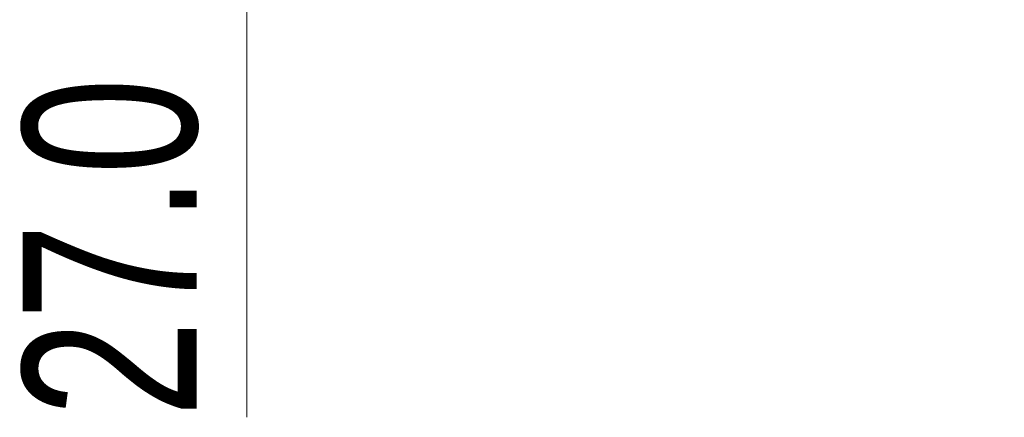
# Model space of a CAD drawing. Header units: millimetres. Extents: x 15 to 415, y 5 to 292.
# Tile 18 of 45: x 162 to 182, y 253 to 261. Entities that reach past the tile are written whole.
import ezdxf

# ---------------------------------------------------------------- set-up
doc = ezdxf.new("R2010")
doc.units = ezdxf.units.MM
doc.styles.add('SLDTEXTSTYLE0', font='TXT', dxfattribs={"width": 0.75})
doc.dimstyles.new('SLDDIMSTYLE0', dxfattribs={"dimtxt": 3.527778, "dimasz": 3.302, "dimexe": 0, "dimexo": 0.0625, "dimgap": 0.881944, "dimtad": 1, "dimdec": 1, "dimlfac": 2.5, "dimrnd": 1e-09, "dimzin": 4, "dimdsep": 46, "dimtxsty": 'SLDTEXTSTYLE0', "dimsah": 1, "dimcen": 0.09, "dimadec": 0, "dimazin": 1, "dimtfac": 1, "dimtdec": 1, "dimtofl": 0, "dimtmove": 0, "dimatfit": 3, "dimfxl": 1, "dimfrac": 2, "dimtolj": 1, "dimtzin": 12, "dimarcsym": 0})

# ---------------------------------------------------------------- blocks, each defined once
blk = doc.blocks.new('_D_11')
at = {"color": 7, "linetype": 'Continuous', "lineweight": 0}
for p, q in [((180.851, 274.121), (165.479, 274.121)), ((166.479, 263.321), (166.479, 274.121)), ((178.641, 263.321), (165.479, 263.321)), ((166.479, 263.321), (166.479, 253.312))]:
    blk.add_line(p, q, dxfattribs=at)
at = {"color": 7, "linetype": 'Continuous', "lineweight": 18}
for points in [[(166.479, 274.121), (165.971, 270.819), (166.987, 270.819)], [(166.479, 263.321), (166.987, 266.623), (165.971, 266.623)]]:
    blk.add_solid(points, dxfattribs=at)
at = {"color": 7, "linetype": 'Continuous', "lineweight": 18, "insert": (161.931, 253.312), "char_height": 3.5278, "attachment_point": 1, "rotation": 90, "style": 'SLDTEXTSTYLE0'}
blk.add_mtext('27.0', dxfattribs=at)

msp = doc.modelspace()

# ---------------------------------------------------------------- dimensions: what is measured, and where the dimension line sits
at = {"color": 7, "linetype": 'Continuous', "lineweight": 18}
dim = msp.add_linear_dim(base=(166.478817, 274.120743), p1=(179.640899, 263.320743), p2=(181.850581, 274.120743), angle=90, dimstyle='SLDDIMSTYLE0', dxfattribs=at)
dim.commit()
dim.dimension.update_dxf_attribs({"geometry": '_D_11', "text_midpoint": (166.478817, 257.87326), "dimtype": 160})

doc.saveas('drawing.dxf')
